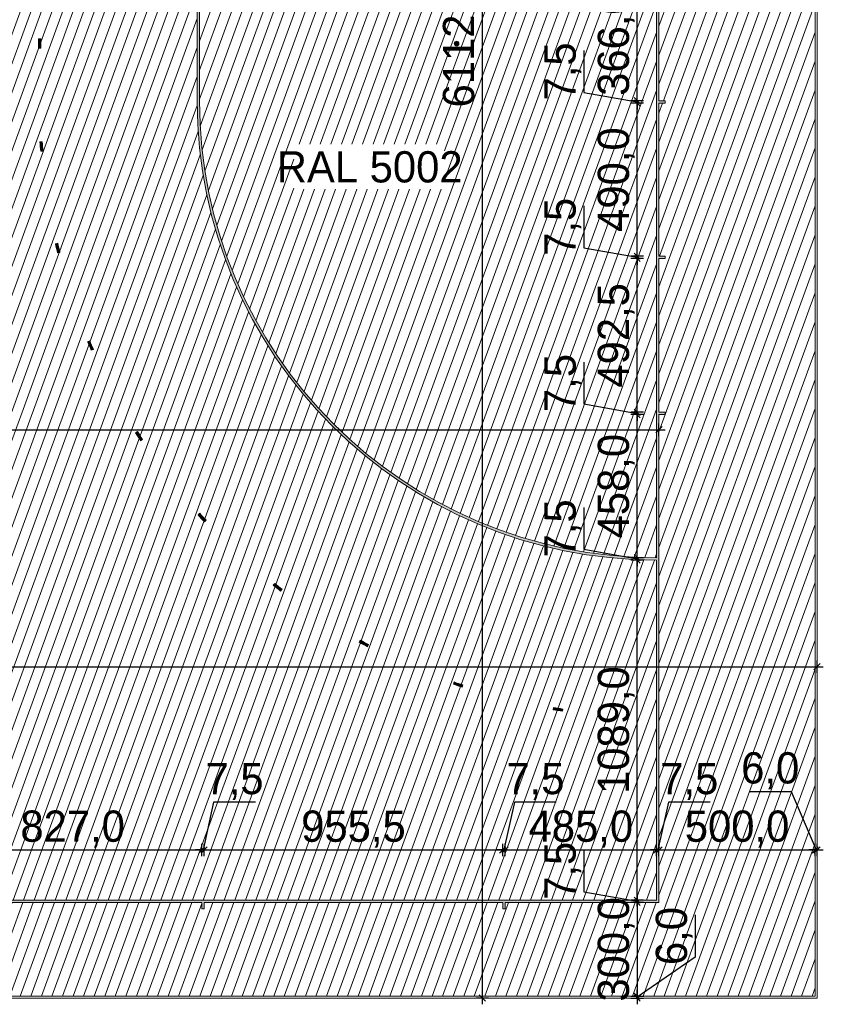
# Model space of a CAD drawing. Header units: millimetres. Extents: x 1962 to 3194, y -795 to -219.
# Tile 198 of 256: x 2543 to 2569, y -384 to -353. Entities that reach past the tile are written whole.
import ezdxf

# ---------------------------------------------------------------- set-up
doc = ezdxf.new("R2010")
doc.units = ezdxf.units.MM
doc.layers.get('0').update_dxf_attribs({"lineweight": 5})
doc.layers.get('Defpoints').update_dxf_attribs({"lineweight": 9})
for name, color, linetype, lineweight in [('A_boisko kolory', 78, 'Continuous', 9), ('A_boisko linie gry', 56, 'Continuous', 9), ('A_boisko wyposażenie', 40, 'Continuous', 9), ('A_hatch nawierzchnia', 253, 'Continuous', 9), ('A_wymiary boisko', 64, 'Continuous', 9)]:
    doc.layers.add(name, color=color, linetype=linetype, lineweight=lineweight)
doc.styles.add('wymiary pzt', font='txt')
doc.dimstyles.new('wymiary boisko', dxfattribs={"dimtxt": 1, "dimasz": 0.2, "dimexe": 0.2, "dimexo": 0.2, "dimgap": 0.05, "dimtad": 1, "dimdec": 1, "dimlfac": 100, "dimzin": 0, "dimtxsty": 'wymiary pzt', "dimblk": 'OBLIQUE', "dimcen": 1, "dimdle": 0.2, "dimadec": 1, "dimazin": 0, "dimtfac": 1, "dimtmove": 0, "dimatfit": 3, "dimfxl": 0, "dimarcsym": 0})
pattern_1 = [(69.978194, (262.56172, -750.5602), (-0.298311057, 0.108704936), [])]

# ---------------------------------------------------------------- blocks, each defined once
blk = doc.blocks.new('zw$62AA')
at = {"layer": 'A_boisko linie gry'}
for p, q in [((75.62, 31.65), (75.545, 31.65)), ((75.62, 31.35), (75.545, 31.35)), ((95.6, 29.67), (95.4, 29.67)), ((95.6, 29.595), (95.4, 29.595)), ((75.589, 28.35), (75.664, 28.355)), ((75.612, 28.051), (75.686, 28.057)), ((76.083, 25.088), (76.156, 25.106)), ((76.155, 24.797), (76.228, 24.816)), ((95.6, 24.695), (95.4, 24.695)), ((95.6, 24.62), (95.4, 24.62)), ((95.6, 24.62), (95.6, 24.695)), ((77.112, 21.954), (77.181, 21.983)), ((77.231, 21.679), (77.3, 21.709)), ((95.6, 19.695), (95.4, 19.695)), ((95.6, 19.62), (95.4, 19.62)), ((95.6, 19.62), (95.6, 19.695)), ((78.648, 19.034), (78.711, 19.075)), ((78.811, 18.783), (78.874, 18.824)), ((80.648, 16.41), (80.703, 16.461)), ((80.851, 16.189), (80.905, 16.24)), ((83.056, 14.155), (83.102, 14.214)), ((83.292, 13.971), (83.338, 14.031)), ((85.805, 12.332), (85.841, 12.398)), ((86.069, 12.189), (86.104, 12.256)), ((88.819, 10.991), (88.844, 11.062)), ((89.103, 10.894), (89.127, 10.965)), ((92.014, 10.169), (92.027, 10.243)), ((92.31, 10.121), (92.322, 10.195)), ((80.77, 3.8), (80.77, 4)), ((80.77, 3.8), (80.845, 3.8)), ((80.845, 3.8), (80.845, 4)), ((90.4, 3.8), (90.4, 4)), ((90.4, 3.8), (90.475, 3.8)), ((90.475, 3.8), (90.475, 4))]:
    blk.add_line(p, q, dxfattribs=at)
for points in [[(-1.06, 62.06), (100.46, 62.06), (100.46, 0.94), (-1.06, 0.94)], [(-1, 62), (100.4, 62), (100.4, 1), (-1, 1)]]:
    blk.add_lwpolyline(points, close=True, dxfattribs=at)
for points in [[(95.325, 14.965, -0.414211), (80.62, 29.67), (80.62, 33.33, -0.414211), (95.325, 48.035)], [(95.325, 15.04, -0.41421), (80.695, 29.67), (80.695, 33.33, -0.41421), (95.325, 47.96)], [(75.612, 28.051, -0.003792), (75.589, 28.35)], [(75.686, 28.057, -0.003792), (75.664, 28.355)], [(76.155, 24.797, -0.003792), (76.083, 25.088)], [(76.228, 24.816, -0.003792), (76.156, 25.106)], [(77.231, 21.679, -0.003792), (77.112, 21.954)], [(77.3, 21.709, -0.003792), (77.181, 21.983)], [(78.811, 18.783, -0.003792), (78.648, 19.034)], [(78.874, 18.824, -0.003792), (78.711, 19.075)], [(80.851, 16.189, -0.003792), (80.648, 16.41)], [(80.905, 16.24, -0.003792), (80.703, 16.461)], [(83.338, 14.031, -0.003792), (83.102, 14.214)], [(83.292, 13.971, -0.003792), (83.056, 14.155)], [(86.069, 12.189, -0.003792), (85.805, 12.332)], [(86.104, 12.256, -0.003792), (85.841, 12.398)], [(89.127, 10.965, -0.003792), (88.844, 11.062)], [(89.103, 10.894, -0.003792), (88.819, 10.991)], [(92.31, 10.121, -0.003792), (92.014, 10.169)], [(92.322, 10.195, -0.003792), (92.027, 10.243)]]:
    blk.add_lwpolyline(points, format="xyb", dxfattribs=at)
for points in [[(95.325, 47.96), (95.325, 15.04)], [(95.4, 33.33), (95.4, 29.67)], [(75.545, 31.35), (75.545, 31.65)], [(75.62, 31.35), (75.62, 31.65)], [(95.6, 29.67), (95.6, 29.595)], [(95.4, 29.595), (95.4, 24.695)], [(95.4, 24.62), (95.4, 19.695)], [(95.4, 19.695), (95.4, 24.62)], [(95.4, 19.62), (95.4, 4), (90.475, 4)], [(95.325, 14.965), (95.325, 4.075), (72.5, 4.075)], [(80.77, 4), (49.7, 4)], [(90.4, 4), (80.845, 4)]]:
    blk.add_lwpolyline(points, dxfattribs=at)
blk.add_circle((88.925, 31.5), 0.075, dxfattribs=at)
blk = doc.blocks.new('zw$AA48')
at = {"layer": 'A_hatch nawierzchnia'}
h = blk.add_hatch(color=255, dxfattribs=at)
h.dxf.hatch_style = 1
edge = h.paths.add_edge_path()
edge.add_ellipse((0, 0), major_axis=(0, 0.075), ratio=1, start_angle=0, end_angle=360, ccw=False)
at = {"layer": 'A_hatch nawierzchnia', "color": 255}
blk.add_circle((0, 0), 0.075, dxfattribs=at)
blk = doc.blocks.new('_Oblique')
at = {"color": 0, "linetype": 'ByBlock', "lineweight": -2}
blk.add_line((-0.5, -0.5), (0.5, 0.5), dxfattribs=at)
blk = doc.blocks.new('*D216')
at = {"layer": 'A_wymiary boisko', "color": 0, "lineweight": -2}
for p, q in [((2540.351, -379.191), (2549.021, -379.191)), ((2540.551, -379.391), (2540.551, -378.991)), ((2548.821, -379.391), (2548.821, -378.991))]:
    blk.add_line(p, q, dxfattribs=at)
at = {"layer": 'Defpoints', "color": 0}
for p in [(2548.821, -379.191), (2540.551, -380.799), (2548.821, -380.874)]:
    blk.add_point(p, dxfattribs=at)
at = {"layer": 'A_wymiary boisko', "color": 0, "lineweight": -2, "xscale": 0.2, "yscale": 0.2, "zscale": 0.2, "rotation": 180}
blk.add_blockref('_Oblique', (2540.551, -379.191), dxfattribs=at)
at = {"layer": 'A_wymiary boisko', "color": 0, "lineweight": -2, "xscale": 0.2, "yscale": 0.2, "zscale": 0.2}
blk.add_blockref('_Oblique', (2548.821, -379.191), dxfattribs=at)
at = {"layer": 'A_wymiary boisko', "color": 0, "insert": (2544.686, -378.523), "char_height": 1, "attachment_point": 5, "style": 'wymiary pzt'}
blk.add_mtext('827,0', dxfattribs=at)
blk = doc.blocks.new('*D217')
at = {"layer": 'A_wymiary boisko', "color": 0, "lineweight": -2}
for p, q in [((2549.197, -377.663), (2548.858, -379.191)), ((2550.536, -377.663), (2549.197, -377.663)), ((2548.821, -379.191), (2548.621, -379.191)), ((2548.821, -379.391), (2548.821, -378.991)), ((2548.821, -379.191), (2548.896, -379.191)), ((2548.896, -379.391), (2548.896, -378.991)), ((2548.896, -379.191), (2549.096, -379.191))]:
    blk.add_line(p, q, dxfattribs=at)
at = {"layer": 'Defpoints', "color": 0}
for p in [(2548.896, -379.191), (2548.821, -380.874), (2548.896, -380.874)]:
    blk.add_point(p, dxfattribs=at)
at = {"layer": 'A_wymiary boisko', "color": 0, "lineweight": -2, "xscale": 0.2, "yscale": 0.2, "zscale": 0.2}
blk.add_blockref('_Oblique', (2548.821, -379.191), dxfattribs=at)
at = {"layer": 'A_wymiary boisko', "color": 0, "lineweight": -2, "xscale": 0.2, "yscale": 0.2, "zscale": 0.2, "rotation": 180}
blk.add_blockref('_Oblique', (2548.896, -379.191), dxfattribs=at)
at = {"layer": 'A_wymiary boisko', "color": 0, "insert": (2549.867, -376.999), "char_height": 1, "attachment_point": 5, "style": 'wymiary pzt'}
blk.add_mtext('7,5', dxfattribs=at)
blk = doc.blocks.new('*D218')
at = {"layer": 'A_wymiary boisko', "color": 0, "lineweight": -2}
for p, q in [((2548.696, -379.191), (2558.651, -379.191)), ((2548.896, -379.391), (2548.896, -378.991)), ((2558.451, -379.391), (2558.451, -378.991))]:
    blk.add_line(p, q, dxfattribs=at)
at = {"layer": 'Defpoints', "color": 0}
for p in [(2558.451, -379.191), (2548.896, -380.874), (2558.451, -380.874)]:
    blk.add_point(p, dxfattribs=at)
at = {"layer": 'A_wymiary boisko', "color": 0, "lineweight": -2, "xscale": 0.2, "yscale": 0.2, "zscale": 0.2, "rotation": 180}
blk.add_blockref('_Oblique', (2548.896, -379.191), dxfattribs=at)
at = {"layer": 'A_wymiary boisko', "color": 0, "lineweight": -2, "xscale": 0.2, "yscale": 0.2, "zscale": 0.2}
blk.add_blockref('_Oblique', (2558.451, -379.191), dxfattribs=at)
at = {"layer": 'A_wymiary boisko', "color": 0, "insert": (2553.673, -378.523), "char_height": 1, "attachment_point": 5, "style": 'wymiary pzt'}
blk.add_mtext('955,5', dxfattribs=at)
blk = doc.blocks.new('*D219')
at = {"layer": 'A_wymiary boisko', "color": 0, "lineweight": -2}
for p, q in [((2558.827, -377.663), (2558.488, -379.191)), ((2560.166, -377.663), (2558.827, -377.663)), ((2558.451, -379.191), (2558.251, -379.191)), ((2558.451, -379.391), (2558.451, -378.991)), ((2558.451, -379.191), (2558.526, -379.191)), ((2558.526, -379.391), (2558.526, -378.991)), ((2558.526, -379.191), (2558.726, -379.191))]:
    blk.add_line(p, q, dxfattribs=at)
at = {"layer": 'Defpoints', "color": 0}
for p in [(2558.526, -379.191), (2558.451, -380.874), (2558.526, -380.874)]:
    blk.add_point(p, dxfattribs=at)
at = {"layer": 'A_wymiary boisko', "color": 0, "lineweight": -2, "xscale": 0.2, "yscale": 0.2, "zscale": 0.2}
blk.add_blockref('_Oblique', (2558.451, -379.191), dxfattribs=at)
at = {"layer": 'A_wymiary boisko', "color": 0, "lineweight": -2, "xscale": 0.2, "yscale": 0.2, "zscale": 0.2, "rotation": 180}
blk.add_blockref('_Oblique', (2558.526, -379.191), dxfattribs=at)
at = {"layer": 'A_wymiary boisko', "color": 0, "insert": (2559.497, -376.999), "char_height": 1, "attachment_point": 5, "style": 'wymiary pzt'}
blk.add_mtext('7,5', dxfattribs=at)
blk = doc.blocks.new('*D220')
at = {"layer": 'A_wymiary boisko', "color": 0, "lineweight": -2}
for p, q in [((2558.326, -379.191), (2563.576, -379.191)), ((2558.526, -379.391), (2558.526, -378.991)), ((2563.376, -379.391), (2563.376, -378.991))]:
    blk.add_line(p, q, dxfattribs=at)
at = {"layer": 'Defpoints', "color": 0}
for p in [(2563.376, -379.191), (2563.376, -380.799), (2558.526, -380.874)]:
    blk.add_point(p, dxfattribs=at)
at = {"layer": 'A_wymiary boisko', "color": 0, "lineweight": -2, "xscale": 0.2, "yscale": 0.2, "zscale": 0.2, "rotation": 180}
blk.add_blockref('_Oblique', (2558.526, -379.191), dxfattribs=at)
at = {"layer": 'A_wymiary boisko', "color": 0, "lineweight": -2, "xscale": 0.2, "yscale": 0.2, "zscale": 0.2}
blk.add_blockref('_Oblique', (2563.376, -379.191), dxfattribs=at)
at = {"layer": 'A_wymiary boisko', "color": 0, "insert": (2560.951, -378.523), "char_height": 1, "attachment_point": 5, "style": 'wymiary pzt'}
blk.add_mtext('485,0', dxfattribs=at)
blk = doc.blocks.new('*D221')
at = {"layer": 'A_wymiary boisko', "color": 0, "lineweight": -2}
for p, q in [((2563.752, -377.663), (2563.413, -379.191)), ((2565.091, -377.663), (2563.752, -377.663)), ((2563.376, -379.191), (2563.176, -379.191)), ((2563.376, -379.391), (2563.376, -378.991)), ((2563.376, -379.191), (2563.451, -379.191)), ((2563.451, -379.391), (2563.451, -378.991)), ((2563.451, -379.191), (2563.651, -379.191))]:
    blk.add_line(p, q, dxfattribs=at)
at = {"layer": 'Defpoints', "color": 0}
for p in [(2563.451, -379.191), (2563.376, -380.799), (2563.451, -380.874)]:
    blk.add_point(p, dxfattribs=at)
at = {"layer": 'A_wymiary boisko', "color": 0, "lineweight": -2, "xscale": 0.2, "yscale": 0.2, "zscale": 0.2}
blk.add_blockref('_Oblique', (2563.376, -379.191), dxfattribs=at)
at = {"layer": 'A_wymiary boisko', "color": 0, "lineweight": -2, "xscale": 0.2, "yscale": 0.2, "zscale": 0.2, "rotation": 180}
blk.add_blockref('_Oblique', (2563.451, -379.191), dxfattribs=at)
at = {"layer": 'A_wymiary boisko', "color": 0, "insert": (2564.422, -376.999), "char_height": 1, "attachment_point": 5, "style": 'wymiary pzt'}
blk.add_mtext('7,5', dxfattribs=at)
blk = doc.blocks.new('*D222')
at = {"layer": 'A_wymiary boisko', "color": 0, "lineweight": -2}
for p, q in [((2563.251, -379.191), (2568.651, -379.191)), ((2563.451, -379.391), (2563.451, -378.991)), ((2568.451, -379.391), (2568.451, -378.991))]:
    blk.add_line(p, q, dxfattribs=at)
at = {"layer": 'Defpoints', "color": 0}
for p in [(2568.451, -379.191), (2563.451, -380.874), (2568.451, -383.874)]:
    blk.add_point(p, dxfattribs=at)
at = {"layer": 'A_wymiary boisko', "color": 0, "lineweight": -2, "xscale": 0.2, "yscale": 0.2, "zscale": 0.2, "rotation": 180}
blk.add_blockref('_Oblique', (2563.451, -379.191), dxfattribs=at)
at = {"layer": 'A_wymiary boisko', "color": 0, "lineweight": -2, "xscale": 0.2, "yscale": 0.2, "zscale": 0.2}
blk.add_blockref('_Oblique', (2568.451, -379.191), dxfattribs=at)
at = {"layer": 'A_wymiary boisko', "color": 0, "insert": (2565.951, -378.523), "char_height": 1, "attachment_point": 5, "style": 'wymiary pzt'}
blk.add_mtext('500,0', dxfattribs=at)
blk = doc.blocks.new('*D223')
at = {"layer": 'A_wymiary boisko', "color": 0, "lineweight": -2}
for p, q in [((2566.337, -377.324), (2567.687, -377.324)), ((2567.687, -377.324), (2568.481, -379.191)), ((2568.451, -379.191), (2568.251, -379.191)), ((2568.451, -379.391), (2568.451, -378.991)), ((2568.451, -379.191), (2568.511, -379.191)), ((2568.511, -379.391), (2568.511, -378.991)), ((2568.511, -379.191), (2568.711, -379.191))]:
    blk.add_line(p, q, dxfattribs=at)
at = {"layer": 'Defpoints', "color": 0}
for p in [(2568.511, -379.191), (2568.451, -383.874), (2568.511, -383.934)]:
    blk.add_point(p, dxfattribs=at)
at = {"layer": 'A_wymiary boisko', "color": 0, "lineweight": -2, "xscale": 0.2, "yscale": 0.2, "zscale": 0.2}
blk.add_blockref('_Oblique', (2568.451, -379.191), dxfattribs=at)
at = {"layer": 'A_wymiary boisko', "color": 0, "lineweight": -2, "xscale": 0.2, "yscale": 0.2, "zscale": 0.2, "rotation": 180}
blk.add_blockref('_Oblique', (2568.511, -379.191), dxfattribs=at)
at = {"layer": 'A_wymiary boisko', "color": 0, "insert": (2567.012, -376.656), "char_height": 1, "attachment_point": 5, "style": 'wymiary pzt'}
blk.add_mtext('6,0', dxfattribs=at)
blk = doc.blocks.new('*D224')
at = {"layer": 'A_wymiary boisko', "color": 0, "lineweight": -2}
for p, q in [((2472.051, -365.939), (2472.051, -365.539)), ((2563.451, -365.939), (2563.451, -365.539)), ((2471.851, -365.739), (2563.651, -365.739))]:
    blk.add_line(p, q, dxfattribs=at)
at = {"layer": 'Defpoints', "color": 0}
for p in [(2563.451, -365.739), (2472.051, -380.874), (2563.451, -380.874)]:
    blk.add_point(p, dxfattribs=at)
at = {"layer": 'A_wymiary boisko', "color": 0, "lineweight": -2, "xscale": 0.2, "yscale": 0.2, "zscale": 0.2}
for p, rotation in [((2472.051, -365.739), 180.0000000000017), ((2563.451, -365.739), 1.674767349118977e-12)]:
    blk.add_blockref('_Oblique', p, dxfattribs=dict(at, rotation=rotation))
at = {"layer": 'A_wymiary boisko', "color": 0, "insert": (2517.751, -365.071), "char_height": 1, "attachment_point": 5, "style": 'wymiary pzt'}
blk.add_mtext('9140,0', dxfattribs=at)
blk = doc.blocks.new('*D225')
at = {"layer": 'A_wymiary boisko', "color": 0, "lineweight": -2}
for p, q in [((2562.753, -380.999), (2562.753, -369.709)), ((2562.953, -369.909), (2562.553, -369.909)), ((2562.953, -380.799), (2562.553, -380.799))]:
    blk.add_line(p, q, dxfattribs=at)
at = {"layer": 'Defpoints', "color": 0}
for p in [(2562.753, -369.909), (2563.376, -369.909), (2563.451, -380.799)]:
    blk.add_point(p, dxfattribs=at)
at = {"layer": 'A_wymiary boisko', "color": 0, "lineweight": -2, "xscale": 0.2, "yscale": 0.2, "zscale": 0.2}
for p, rotation in [((2562.753, -369.909), 90), ((2562.753, -380.799), 270)]:
    blk.add_blockref('_Oblique', p, dxfattribs=dict(at, rotation=rotation))
at = {"layer": 'A_wymiary boisko', "color": 0, "insert": (2562.085, -375.354), "char_height": 1, "attachment_point": 5, "rotation": 90, "style": 'wymiary pzt'}
blk.add_mtext('1089,0', dxfattribs=at)
blk = doc.blocks.new('*D226')
at = {"layer": 'A_wymiary boisko', "color": 0, "lineweight": -2}
for p, q in [((2561.041, -368.225), (2561.041, -369.565)), ((2561.041, -369.565), (2562.753, -369.871)), ((2562.753, -369.834), (2562.753, -369.634)), ((2562.953, -369.834), (2562.553, -369.834)), ((2562.953, -369.909), (2562.553, -369.909)), ((2562.753, -369.909), (2562.753, -369.834)), ((2562.753, -369.909), (2562.753, -370.109))]:
    blk.add_line(p, q, dxfattribs=at)
at = {"layer": 'Defpoints', "color": 0}
for p in [(2562.753, -369.834), (2563.376, -369.834), (2563.376, -369.909)]:
    blk.add_point(p, dxfattribs=at)
at = {"layer": 'A_wymiary boisko', "color": 0, "lineweight": -2, "xscale": 0.2, "yscale": 0.2, "zscale": 0.2}
for p, rotation in [((2562.753, -369.834), 270), ((2562.753, -369.909), 90)]:
    blk.add_blockref('_Oblique', p, dxfattribs=dict(at, rotation=rotation))
at = {"layer": 'A_wymiary boisko', "color": 0, "insert": (2560.378, -368.895), "char_height": 1, "attachment_point": 5, "rotation": 90, "style": 'wymiary pzt'}
blk.add_mtext('7,5', dxfattribs=at)
blk = doc.blocks.new('*D227')
at = {"layer": 'A_wymiary boisko', "color": 0, "lineweight": -2}
for p, q in [((2562.753, -370.034), (2562.753, -365.054)), ((2562.953, -365.254), (2562.553, -365.254)), ((2562.953, -369.834), (2562.553, -369.834))]:
    blk.add_line(p, q, dxfattribs=at)
at = {"layer": 'Defpoints', "color": 0}
for p in [(2562.753, -365.254), (2563.451, -365.254), (2563.376, -369.834)]:
    blk.add_point(p, dxfattribs=at)
at = {"layer": 'A_wymiary boisko', "color": 0, "lineweight": -2, "xscale": 0.2, "yscale": 0.2, "zscale": 0.2}
for p, rotation in [((2562.753, -365.254), 90), ((2562.753, -369.834), 270)]:
    blk.add_blockref('_Oblique', p, dxfattribs=dict(at, rotation=rotation))
at = {"layer": 'A_wymiary boisko', "color": 0, "insert": (2562.085, -367.544), "char_height": 1, "attachment_point": 5, "rotation": 90, "style": 'wymiary pzt'}
blk.add_mtext('458,0', dxfattribs=at)
blk = doc.blocks.new('*D228')
at = {"layer": 'A_wymiary boisko', "color": 0, "lineweight": -2}
for p, q in [((2561.041, -363.57), (2561.041, -364.91)), ((2561.041, -364.91), (2562.753, -365.216)), ((2562.753, -365.179), (2562.753, -364.979)), ((2562.953, -365.179), (2562.553, -365.179)), ((2562.953, -365.254), (2562.553, -365.254)), ((2562.753, -365.254), (2562.753, -365.179)), ((2562.753, -365.254), (2562.753, -365.454))]:
    blk.add_line(p, q, dxfattribs=at)
at = {"layer": 'Defpoints', "color": 0}
for p in [(2562.753, -365.179), (2563.451, -365.179), (2563.451, -365.254)]:
    blk.add_point(p, dxfattribs=at)
at = {"layer": 'A_wymiary boisko', "color": 0, "lineweight": -2, "xscale": 0.2, "yscale": 0.2, "zscale": 0.2}
for p, rotation in [((2562.753, -365.179), 270), ((2562.753, -365.254), 90)]:
    blk.add_blockref('_Oblique', p, dxfattribs=dict(at, rotation=rotation))
at = {"layer": 'A_wymiary boisko', "color": 0, "insert": (2560.378, -364.24), "char_height": 1, "attachment_point": 5, "rotation": 90, "style": 'wymiary pzt'}
blk.add_mtext('7,5', dxfattribs=at)
blk = doc.blocks.new('*D229')
at = {"layer": 'A_wymiary boisko', "color": 0, "lineweight": -2}
for p, q in [((2562.953, -360.254), (2562.553, -360.254)), ((2562.753, -365.379), (2562.753, -360.054)), ((2562.953, -365.179), (2562.553, -365.179))]:
    blk.add_line(p, q, dxfattribs=at)
at = {"layer": 'Defpoints', "color": 0}
for p in [(2562.753, -360.254), (2563.451, -360.254), (2563.451, -365.179)]:
    blk.add_point(p, dxfattribs=at)
at = {"layer": 'A_wymiary boisko', "color": 0, "lineweight": -2, "xscale": 0.2, "yscale": 0.2, "zscale": 0.2}
for p, rotation in [((2562.753, -360.254), 90), ((2562.753, -365.179), 270)]:
    blk.add_blockref('_Oblique', p, dxfattribs=dict(at, rotation=rotation))
at = {"layer": 'A_wymiary boisko', "color": 0, "insert": (2562.085, -362.716), "char_height": 1, "attachment_point": 5, "rotation": 90, "style": 'wymiary pzt'}
blk.add_mtext('492,5', dxfattribs=at)
blk = doc.blocks.new('*D230')
at = {"layer": 'A_wymiary boisko', "color": 0, "lineweight": -2}
for p, q in [((2561.041, -358.57), (2561.041, -359.91)), ((2561.041, -359.91), (2562.753, -360.216)), ((2562.753, -360.179), (2562.753, -359.979)), ((2562.953, -360.179), (2562.553, -360.179)), ((2562.953, -360.254), (2562.553, -360.254)), ((2562.753, -360.254), (2562.753, -360.179)), ((2562.753, -360.254), (2562.753, -360.454))]:
    blk.add_line(p, q, dxfattribs=at)
at = {"layer": 'Defpoints', "color": 0}
for p in [(2562.753, -360.179), (2563.451, -360.179), (2563.451, -360.254)]:
    blk.add_point(p, dxfattribs=at)
at = {"layer": 'A_wymiary boisko', "color": 0, "lineweight": -2, "xscale": 0.2, "yscale": 0.2, "zscale": 0.2}
for p, rotation in [((2562.753, -360.179), 270), ((2562.753, -360.254), 90)]:
    blk.add_blockref('_Oblique', p, dxfattribs=dict(at, rotation=rotation))
at = {"layer": 'A_wymiary boisko', "color": 0, "insert": (2560.378, -359.24), "char_height": 1, "attachment_point": 5, "rotation": 90, "style": 'wymiary pzt'}
blk.add_mtext('7,5', dxfattribs=at)
blk = doc.blocks.new('*D231')
at = {"layer": 'A_wymiary boisko', "color": 0, "lineweight": -2}
for p, q in [((2562.953, -355.279), (2562.553, -355.279)), ((2562.753, -360.379), (2562.753, -355.079)), ((2562.953, -360.179), (2562.553, -360.179))]:
    blk.add_line(p, q, dxfattribs=at)
at = {"layer": 'Defpoints', "color": 0}
for p in [(2562.753, -355.279), (2563.451, -355.279), (2563.451, -360.179)]:
    blk.add_point(p, dxfattribs=at)
at = {"layer": 'A_wymiary boisko', "color": 0, "lineweight": -2, "xscale": 0.2, "yscale": 0.2, "zscale": 0.2}
for p, rotation in [((2562.753, -355.279), 90), ((2562.753, -360.179), 270)]:
    blk.add_blockref('_Oblique', p, dxfattribs=dict(at, rotation=rotation))
at = {"layer": 'A_wymiary boisko', "color": 0, "insert": (2562.085, -357.729), "char_height": 1, "attachment_point": 5, "rotation": 90, "style": 'wymiary pzt'}
blk.add_mtext('490,0', dxfattribs=at)
blk = doc.blocks.new('*D232')
at = {"layer": 'A_wymiary boisko', "color": 0, "lineweight": -2}
for p, q in [((2561.041, -353.595), (2561.041, -354.935)), ((2561.041, -354.935), (2562.753, -355.241)), ((2562.953, -355.204), (2562.553, -355.204)), ((2562.953, -355.279), (2562.553, -355.279)), ((2562.753, -355.204), (2562.753, -355.004)), ((2562.753, -355.279), (2562.753, -355.204)), ((2562.753, -355.279), (2562.753, -355.479))]:
    blk.add_line(p, q, dxfattribs=at)
at = {"layer": 'Defpoints', "color": 0}
for p in [(2562.753, -355.204), (2563.451, -355.204), (2563.451, -355.279)]:
    blk.add_point(p, dxfattribs=at)
at = {"layer": 'A_wymiary boisko', "color": 0, "lineweight": -2, "xscale": 0.2, "yscale": 0.2, "zscale": 0.2}
for p, rotation in [((2562.753, -355.204), 270), ((2562.753, -355.279), 90)]:
    blk.add_blockref('_Oblique', p, dxfattribs=dict(at, rotation=rotation))
at = {"layer": 'A_wymiary boisko', "color": 0, "insert": (2560.378, -354.265), "char_height": 1, "attachment_point": 5, "rotation": 90, "style": 'wymiary pzt'}
blk.add_mtext('7,5', dxfattribs=at)
blk = doc.blocks.new('*D233')
at = {"layer": 'A_wymiary boisko', "color": 0, "lineweight": -2}
for p, q in [((2562.753, -355.404), (2562.753, -351.344)), ((2562.953, -351.544), (2562.553, -351.544)), ((2562.953, -355.204), (2562.553, -355.204))]:
    blk.add_line(p, q, dxfattribs=at)
at = {"layer": 'Defpoints', "color": 0}
for p in [(2562.753, -351.544), (2563.451, -351.544), (2563.451, -355.204)]:
    blk.add_point(p, dxfattribs=at)
at = {"layer": 'A_wymiary boisko', "color": 0, "lineweight": -2, "xscale": 0.2, "yscale": 0.2, "zscale": 0.2}
for p, rotation in [((2562.753, -351.544), 90), ((2562.753, -355.204), 270)]:
    blk.add_blockref('_Oblique', p, dxfattribs=dict(at, rotation=rotation))
at = {"layer": 'A_wymiary boisko', "color": 0, "insert": (2562.085, -353.374), "char_height": 1, "attachment_point": 5, "rotation": 90, "style": 'wymiary pzt'}
blk.add_mtext('366,0', dxfattribs=at)
blk = doc.blocks.new('*D245')
at = {"layer": 'A_wymiary boisko', "color": 0, "lineweight": -2}
for p, q in [((2561.041, -379.19), (2561.041, -380.53)), ((2561.041, -380.53), (2562.753, -380.836)), ((2562.953, -380.799), (2562.553, -380.799)), ((2562.753, -380.799), (2562.753, -380.599)), ((2562.753, -380.799), (2562.753, -380.874)), ((2562.953, -380.874), (2562.553, -380.874)), ((2562.753, -380.874), (2562.753, -381.074))]:
    blk.add_line(p, q, dxfattribs=at)
at = {"layer": 'Defpoints', "color": 0}
for p in [(2563.451, -380.799), (2562.753, -380.874), (2563.451, -380.874)]:
    blk.add_point(p, dxfattribs=at)
at = {"layer": 'A_wymiary boisko', "color": 0, "lineweight": -2, "xscale": 0.2, "yscale": 0.2, "zscale": 0.2}
for p, rotation in [((2562.753, -380.799), 270), ((2562.753, -380.874), 90)]:
    blk.add_blockref('_Oblique', p, dxfattribs=dict(at, rotation=rotation))
at = {"layer": 'A_wymiary boisko', "color": 0, "insert": (2560.378, -379.86), "char_height": 1, "attachment_point": 5, "rotation": 90, "style": 'wymiary pzt'}
blk.add_mtext('7,5', dxfattribs=at)
blk = doc.blocks.new('*D246')
at = {"layer": 'A_wymiary boisko', "color": 0, "lineweight": -2}
for p, q in [((2562.753, -380.674), (2562.753, -384.074)), ((2562.953, -380.874), (2562.553, -380.874)), ((2562.553, -383.874), (2562.953, -383.874))]:
    blk.add_line(p, q, dxfattribs=at)
at = {"layer": 'Defpoints', "color": 0}
for p in [(2563.451, -380.874), (2562.278, -383.874), (2562.753, -383.874)]:
    blk.add_point(p, dxfattribs=at)
at = {"layer": 'A_wymiary boisko', "color": 0, "lineweight": -2, "xscale": 0.2, "yscale": 0.2, "zscale": 0.2}
for p, rotation in [((2562.753, -380.874), 90), ((2562.753, -383.874), 270)]:
    blk.add_blockref('_Oblique', p, dxfattribs=dict(at, rotation=rotation))
at = {"layer": 'A_wymiary boisko', "color": 0, "insert": (2562.085, -382.374), "char_height": 1, "attachment_point": 5, "rotation": 90, "style": 'wymiary pzt'}
blk.add_mtext('300,0', dxfattribs=at)
blk = doc.blocks.new('*D247')
at = {"layer": 'A_wymiary boisko', "color": 0, "lineweight": -2}
for p, q in [((2564.61, -381.273), (2564.61, -382.623)), ((2564.61, -382.623), (2562.753, -383.904)), ((2562.553, -383.874), (2562.953, -383.874)), ((2562.553, -383.934), (2562.953, -383.934)), ((2562.753, -383.874), (2562.753, -383.674)), ((2562.753, -383.874), (2562.753, -383.934)), ((2562.753, -383.934), (2562.753, -384.134))]:
    blk.add_line(p, q, dxfattribs=at)
at = {"layer": 'Defpoints', "color": 0}
for p in [(2562.278, -383.874), (2562.278, -383.934), (2562.753, -383.934)]:
    blk.add_point(p, dxfattribs=at)
at = {"layer": 'A_wymiary boisko', "color": 0, "lineweight": -2, "xscale": 0.2, "yscale": 0.2, "zscale": 0.2}
for p, rotation in [((2562.753, -383.874), 270), ((2562.753, -383.934), 90)]:
    blk.add_blockref('_Oblique', p, dxfattribs=dict(at, rotation=rotation))
at = {"layer": 'A_wymiary boisko', "color": 0, "insert": (2563.941, -381.948), "char_height": 1, "attachment_point": 5, "rotation": 90, "style": 'wymiary pzt'}
blk.add_mtext('6,0', dxfattribs=at)
blk = doc.blocks.new('*D249')
at = {"layer": 'A_wymiary boisko', "color": 0, "lineweight": -2}
for p, q in [((2466.991, -373.526), (2466.991, -373.126)), ((2568.511, -373.526), (2568.511, -373.126)), ((2466.791, -373.326), (2568.711, -373.326))]:
    blk.add_line(p, q, dxfattribs=at)
at = {"layer": 'Defpoints', "color": 0}
for p in [(2568.511, -373.326), (2466.991, -383.934), (2568.511, -383.934)]:
    blk.add_point(p, dxfattribs=at)
at = {"layer": 'A_wymiary boisko', "color": 0, "lineweight": -2, "xscale": 0.2, "yscale": 0.2, "zscale": 0.2}
for p, rotation in [((2466.991, -373.326), 179.9999999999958), ((2568.511, -373.326), 359.9999999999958)]:
    blk.add_blockref('_Oblique', p, dxfattribs=dict(at, rotation=rotation))
at = {"layer": 'A_wymiary boisko', "color": 0, "insert": (2517.751, -372.603), "char_height": 1, "attachment_point": 5, "style": 'wymiary pzt'}
blk.add_mtext('10152,0 [cm]', dxfattribs=at)
blk = doc.blocks.new('*D250')
at = {"layer": 'A_wymiary boisko', "color": 0, "lineweight": -2}
for p, q in [((2557.998, -322.814), (2557.598, -322.814)), ((2557.798, -384.134), (2557.798, -322.614)), ((2557.998, -383.934), (2557.598, -383.934))]:
    blk.add_line(p, q, dxfattribs=at)
at = {"layer": 'Defpoints', "color": 0}
for p in [(2557.798, -322.814), (2568.511, -322.814), (2568.511, -383.934)]:
    blk.add_point(p, dxfattribs=at)
at = {"layer": 'A_wymiary boisko', "color": 0, "lineweight": -2, "xscale": 0.2, "yscale": 0.2, "zscale": 0.2}
for p, rotation in [((2557.798, -322.814), 89.99999999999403), ((2557.798, -383.934), 269.999999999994)]:
    blk.add_blockref('_Oblique', p, dxfattribs=dict(at, rotation=rotation))
at = {"layer": 'A_wymiary boisko', "color": 0, "insert": (2557.129, -353.374), "char_height": 1, "attachment_point": 5, "rotation": 90, "style": 'wymiary pzt'}
blk.add_mtext('6112,0', dxfattribs=at)

msp = doc.modelspace()

# ---------------------------------------------------------------- hatches: boundary and pattern name
at = {"layer": 'A_boisko kolory'}
h = msp.add_hatch(dxfattribs=at)
h.set_pattern_fill('LINE', color=233, scale=0.1, angle=69.97819)
h.set_pattern_definition(pattern_1)
h.paths.add_polyline_path([(2467.0507, -383.8739), (2568.4507, -383.8739), (2568.4507, -322.8739), (2467.0507, -322.8739)])
h.paths.add_polyline_path([(2472.0507, -380.8739), (2476.9757, -380.8739), (2476.9757, -381.0739), (2477.0507, -381.0739), (2477.0507, -380.8739), (2486.6057, -380.8739), (2486.6057, -381.0739), (2486.6807, -381.0739), (2486.6807, -380.8739), (2548.8207, -380.8739), (2548.8207, -381.0739), (2548.8957, -381.0739), (2548.8957, -380.8739), (2558.4507, -380.8739), (2558.4507, -381.0739), (2558.5257, -381.0739), (2558.5257, -380.8739), (2563.4507, -380.8739), (2563.4507, -365.2539), (2563.6507, -365.2539), (2563.6507, -365.1789), (2563.4507, -365.1789), (2563.4507, -360.2539), (2563.6507, -360.2539), (2563.6507, -360.1789), (2563.4507, -360.1789), (2563.4507, -355.2789), (2563.6507, -355.2789), (2563.6507, -355.2039), (2563.4507, -355.2039), (2563.4507, -351.5439), (2563.6507, -351.5439), (2563.6507, -351.4689), (2563.4507, -351.4689), (2563.4507, -346.5689), (2563.6507, -346.5689), (2563.6507, -346.4939), (2563.4507, -346.4939), (2563.4507, -341.5689), (2563.6507, -341.5689), (2563.6507, -341.4939), (2563.4507, -341.4939), (2563.4507, -325.8739), (2558.5257, -325.8739), (2558.5257, -325.6739), (2558.4507, -325.6739), (2558.4507, -325.8739), (2548.8957, -325.8739), (2548.8957, -325.6739), (2548.8207, -325.6739), (2548.8207, -325.8739), (2486.6807, -325.8739), (2486.6807, -325.6739), (2486.6057, -325.6739), (2486.6057, -325.8739), (2477.0507, -325.8739), (2477.0507, -325.6739), (2476.9757, -325.6739), (2476.9757, -325.8739), (2472.0507, -325.8739), (2472.0507, -341.4939), (2471.8507, -341.4939), (2471.8507, -341.5689), (2472.0507, -341.5689), (2472.0507, -346.4939), (2471.8507, -346.4939), (2471.8507, -346.5689), (2472.0507, -346.5689), (2472.0507, -351.4689), (2471.8507, -351.4689), (2471.8507, -351.5439), (2472.0507, -351.5439), (2472.0507, -355.2039), (2471.8507, -355.2039), (2471.8507, -355.2789), (2472.0507, -355.2789), (2472.0507, -360.1789), (2471.8507, -360.1789), (2471.8507, -360.2539), (2472.0507, -360.2539), (2472.0507, -365.1789), (2471.8507, -365.1789), (2471.8507, -365.2539), (2472.0507, -365.2539)], flags=16)
h.paths.add_polyline_path([(2504.7003, -325.1066), (2499.8731, -325.1066), (2499.8731, -323.6721), (2504.7003, -323.6721)])
h.paths.add_polyline_path([(2522.0994, -381.6985), (2526.9265, -381.6985), (2526.9265, -383.133), (2522.0994, -383.133)])
h = msp.add_hatch(dxfattribs=at)
h.set_pattern_fill('LINE', color=150, scale=0.1, angle=69.97819, style=2)
h.set_pattern_definition(pattern_1)
h.paths.add_polyline_path([(2540.5507, -380.7989), (2563.3757, -380.7989), (2563.3757, -369.9087, -0.4142109), (2548.6709, -355.2038), (2548.6709, -351.5439, -0.4142109), (2563.3757, -336.839), (2563.3757, -325.9489), (2540.5507, -325.9489)])
h.paths.add_polyline_path([(2545.1629, -343.8279), (2545.232, -343.8571, -0.0037918), (2545.3507, -343.5828), (2545.282, -343.5525, 0.0037918)], flags=16)
h.paths.add_polyline_path([(2556.8699, -373.8832, 0.0037918), (2557.1539, -373.9797), (2557.1775, -373.9085, -0.0037918), (2556.8945, -373.8123)], flags=16)
h.paths.add_polyline_path([(2543.6399, -350.2242), (2543.7148, -350.2292, -0.0037918), (2543.737, -349.9311), (2543.6622, -349.925, 0.0037918)], flags=16)
h.paths.add_polyline_path([(2546.6987, -340.9081), (2546.7619, -340.9484, -0.0037918), (2546.9246, -340.6977), (2546.8619, -340.6564, 0.0037918)], flags=16)
h.paths.add_polyline_path([(2544.1338, -346.9623), (2544.2068, -346.9797, -0.0037918), (2544.2782, -346.6895), (2544.2055, -346.671, 0.0037918)], flags=16)
h.paths.add_polyline_path([(2553.8557, -372.542, 0.0037918), (2554.1198, -372.6844), (2554.1549, -372.6181, -0.0037918), (2553.8918, -372.4763)], flags=16)
h.paths.add_polyline_path([(2560.065, -374.7047, 0.0037918), (2560.3611, -374.7527), (2560.3726, -374.6785, -0.0037918), (2560.0776, -374.6308), (2560.065, -374.7047)], flags=16)
h.paths.add_polyline_path([(2551.1064, -370.7186, 0.0037918), (2551.3431, -370.9029), (2551.3888, -370.8433, -0.0037918), (2551.1529, -370.6597)], flags=16)
h.paths.add_polyline_path([(2543.5959, -353.5239), (2543.6709, -353.5239), (2543.6709, -353.2239), (2543.5959, -353.2239)], flags=16)
h.paths.add_polyline_path([(2548.6984, -368.4635, 0.0037918), (2548.9012, -368.6846), (2548.9561, -368.6335, -0.0037918), (2548.7541, -368.4132)], flags=16)
h.paths.add_polyline_path([(2548.6984, -338.2842), (2548.7541, -338.3345, -0.0037918), (2548.9561, -338.1142), (2548.9012, -338.0631, 0.0037918)], flags=16)
h.paths.add_polyline_path([(2543.6622, -356.8227), (2543.737, -356.8166, -0.0037918), (2543.7148, -356.5185), (2543.6399, -356.5235, 0.0037918)], flags=16)
h.paths.add_polyline_path([(2560.0776, -332.117, -0.0037918), (2560.3726, -332.0692), (2560.3611, -331.9951, 0.0037918), (2560.065, -332.043)], flags=16)
h.paths.add_polyline_path([(2551.1064, -336.0291), (2551.1529, -336.088, -0.0037918), (2551.3888, -335.9044), (2551.3431, -335.8448, 0.0037918)], flags=16)
h.paths.add_polyline_path([(2544.2055, -360.0767), (2544.2782, -360.0582, -0.0037918), (2544.2068, -359.768), (2544.1338, -359.7854, 0.0037918)], flags=16)
h.paths.add_polyline_path([(2546.6987, -365.8396, 0.0037918), (2546.8619, -366.0913), (2546.9246, -366.05, -0.0037918), (2546.7619, -365.7993)], flags=16)
h.paths.add_polyline_path([(2556.8945, -332.9354, -0.0037918), (2557.1775, -332.8392), (2557.1539, -332.768, 0.0037918), (2556.8699, -332.8645)], flags=16)
h.paths.add_polyline_path([(2545.282, -363.1952), (2545.3507, -363.1649, -0.0037918), (2545.232, -362.8906), (2545.1629, -362.9198, 0.0037918)], flags=16)
h.paths.add_polyline_path([(2553.8557, -334.2057), (2553.8918, -334.2714, -0.0037918), (2554.1549, -334.1296), (2554.1198, -334.0633, 0.0037918)], flags=16)
h = msp.add_hatch(dxfattribs=at)
h.set_pattern_fill('LINE', color=150, scale=0.1, angle=69.97819, style=2)
h.set_pattern_definition(pattern_1)
h.paths.add_polyline_path([(2548.7459, -355.2039, 0.4142097), (2563.3757, -369.8337), (2563.3757, -336.914, 0.4142097), (2548.7459, -351.5439)])
h.paths.add_polyline_path([(2557.0437, -353.3422, 1), (2556.9077, -353.4055, 1)], flags=16)
h.paths.add_polyline_path([(2551.7614, -358.0327), (2551.7614, -356.5982), (2556.5885, -356.5982), (2556.5885, -358.0327)])
at = {"layer": 'A_hatch nawierzchnia'}
h = msp.add_hatch(color=255, dxfattribs=at)
h.dxf.hatch_style = 1
h.paths.add_polyline_path([(2472.0507, -380.8739), (2476.9757, -380.8739), (2476.9757, -381.0739), (2477.0507, -381.0739), (2477.0507, -380.8739), (2486.6057, -380.8739), (2486.6057, -381.0739), (2486.6807, -381.0739), (2486.6807, -380.8739), (2548.8207, -380.8739), (2548.8207, -381.0739), (2548.8957, -381.0739), (2548.8957, -380.8739), (2558.4507, -380.8739), (2558.4507, -381.0739), (2558.5257, -381.0739), (2558.5257, -380.8739), (2563.4507, -380.8739), (2563.4507, -365.2539), (2563.6507, -365.2539), (2563.6507, -365.1789), (2563.4507, -365.1789), (2563.4507, -360.2539), (2563.6507, -360.2539), (2563.6507, -360.1789), (2563.4507, -360.1789), (2563.4507, -355.2789), (2563.6507, -355.2789), (2563.6507, -355.2039), (2564.9507, -355.2039), (2564.9507, -351.5439), (2563.6507, -351.5439), (2563.6507, -351.4689), (2563.4507, -351.4689), (2563.4507, -346.5689), (2563.6507, -346.5689), (2563.6507, -346.4939), (2563.4507, -346.4939), (2563.4507, -341.5689), (2563.6507, -341.5689), (2563.6507, -341.4939), (2563.4507, -341.4939), (2563.4507, -325.8739), (2558.5257, -325.8739), (2558.5257, -325.6739), (2558.4507, -325.6739), (2558.4507, -325.8739), (2548.8957, -325.8739), (2548.8957, -325.6739), (2548.8207, -325.6739), (2548.8207, -325.8739), (2486.6807, -325.8739), (2486.6807, -325.6739), (2486.6057, -325.6739), (2486.6057, -325.8739), (2477.0507, -325.8739), (2477.0507, -325.6739), (2476.9757, -325.6739), (2476.9757, -325.8739), (2472.0507, -325.8739), (2472.0507, -341.4939), (2471.8507, -341.4939), (2471.8507, -341.5689), (2472.0507, -341.5689), (2472.0507, -346.4939), (2471.8507, -346.4939), (2471.8507, -346.5689), (2472.0507, -346.5689), (2472.0507, -351.4689), (2471.8507, -351.4689), (2471.8507, -351.5439), (2470.5507, -351.5439), (2470.5507, -355.2039), (2471.8507, -355.2039), (2471.8507, -355.2789), (2472.0507, -355.2789), (2472.0507, -360.1789), (2471.8507, -360.1789), (2471.8507, -360.2539), (2472.0507, -360.2539), (2472.0507, -365.1789), (2471.8507, -365.1789), (2471.8507, -365.2539), (2472.0507, -365.2539)])
h.paths.add_polyline_path([(2472.1257, -380.7989), (2494.9507, -380.7989), (2494.9507, -325.9489), (2472.1257, -325.9489), (2472.1257, -336.839, -0.4142109), (2486.8305, -351.5439), (2486.8305, -355.2038, -0.4142109), (2472.1257, -369.9087)], flags=16)
h.paths.add_polyline_path([(2540.5507, -380.7989), (2563.3757, -380.7989), (2563.3757, -369.9087, -0.4142109), (2548.6709, -355.2038), (2548.6709, -351.5439, -0.4142109), (2563.3757, -336.839), (2563.3757, -325.9489), (2540.5507, -325.9489)], flags=16)
h.paths.add_polyline_path([(2495.0257, -380.7989), (2517.7132, -380.7989), (2517.7132, -325.9489), (2495.0257, -325.9489)], flags=16)
h.paths.add_polyline_path([(2517.7882, -380.7989), (2540.4757, -380.7989), (2540.4757, -325.9489), (2517.7882, -325.9489)], flags=16)
h.paths.add_polyline_path([(2548.7459, -355.2039, 0.4142097), (2563.3757, -369.8337), (2563.3757, -336.914, 0.4142097), (2548.7459, -351.5439)], flags=16)
h.paths.add_polyline_path([(2472.1257, -369.8337, 0.4142097), (2486.7555, -355.2039), (2486.7555, -351.5439, 0.4142097), (2472.1257, -336.914)], flags=16)
h.paths.add_polyline_path([(2478.5187, -353.3422, 1), (2478.3827, -353.4055, 1)], flags=0)
h.paths.add_polyline_path([(2470.5507, -355.2039), (2470.5507, -351.5439), (2471.8507, -351.5439), (2472.0507, -351.5439), (2472.0507, -355.2039), (2471.8507, -355.2039)], flags=16)
h.paths.add_polyline_path([(2563.4507, -355.2039), (2563.4507, -351.5439), (2563.6507, -351.5439), (2564.9507, -351.5439), (2564.9507, -355.2039), (2563.6507, -355.2039)], flags=16)
h = msp.add_hatch(color=255, dxfattribs=at)
h.dxf.hatch_style = 1
h.paths.add_polyline_path([(2543.5959, -353.5239), (2543.6709, -353.5239), (2543.6709, -353.2239), (2543.5959, -353.2239)])
h = msp.add_hatch(color=255, dxfattribs=at)
h.dxf.hatch_style = 1
h.paths.add_polyline_path([(2543.6622, -356.8227), (2543.737, -356.8166, -0.0037918), (2543.7148, -356.5185), (2543.6399, -356.5235, 0.0037918)])
h = msp.add_hatch(color=255, dxfattribs=at)
h.dxf.hatch_style = 1
h.paths.add_polyline_path([(2544.2055, -360.0767), (2544.2782, -360.0582, -0.0037918), (2544.2068, -359.768), (2544.1338, -359.7854, 0.0037918)])
h = msp.add_hatch(color=255, dxfattribs=at)
h.dxf.hatch_style = 1
h.paths.add_polyline_path([(2545.282, -363.1952), (2545.3507, -363.1649, -0.0037918), (2545.232, -362.8906), (2545.1629, -362.9198, 0.0037918)])
h = msp.add_hatch(color=255, dxfattribs=at)
h.dxf.hatch_style = 1
h.paths.add_polyline_path([(2546.6987, -365.8396, 0.0037918), (2546.8619, -366.0913), (2546.9246, -366.05, -0.0037918), (2546.7619, -365.7993)])
h = msp.add_hatch(color=255, dxfattribs=at)
h.dxf.hatch_style = 1
h.paths.add_polyline_path([(2548.6984, -368.4635, 0.0037918), (2548.9012, -368.6846), (2548.9561, -368.6335, -0.0037918), (2548.7541, -368.4132)])
h = msp.add_hatch(color=255, dxfattribs=at)
h.dxf.hatch_style = 1
h.paths.add_polyline_path([(2551.1064, -370.7186, 0.0037918), (2551.3431, -370.9029), (2551.3888, -370.8433, -0.0037918), (2551.1529, -370.6597)])
h = msp.add_hatch(color=255, dxfattribs=at)
h.dxf.hatch_style = 1
h.paths.add_polyline_path([(2553.8557, -372.542, 0.0037918), (2554.1198, -372.6844), (2554.1549, -372.6181, -0.0037918), (2553.8918, -372.4763)])
h = msp.add_hatch(color=255, dxfattribs=at)
h.dxf.hatch_style = 1
h.paths.add_polyline_path([(2556.8699, -373.8832, 0.0037918), (2557.1539, -373.9797), (2557.1775, -373.9085, -0.0037918), (2556.8945, -373.8123)])
h = msp.add_hatch(color=255, dxfattribs=at)
h.dxf.hatch_style = 1
h.paths.add_polyline_path([(2560.065, -374.7047, 0.0037918), (2560.3611, -374.7527), (2560.3726, -374.6785, -0.0037918), (2560.0776, -374.6308)])

# ---------------------------------------------------------------- linework, layer by layer
msp.add_lwpolyline([(2486.6807, -380.8739), (2548.8207, -380.8739), (2548.8207, -381.0739), (2548.8957, -381.0739), (2548.8957, -380.8739), (2558.4507, -380.8739), (2558.4507, -381.0739), (2558.5257, -381.0739), (2558.5257, -380.8739), (2563.4507, -380.8739), (2563.4507, -365.2539), (2563.6507, -365.2539), (2563.6507, -365.1789), (2563.4507, -365.1789), (2563.4507, -360.2539), (2563.6507, -360.2539), (2563.6507, -360.1789), (2563.4507, -360.1789), (2563.4507, -355.2789), (2563.6507, -355.2789), (2563.6507, -355.2039), (2563.4507, -355.2039), (2563.4507, -351.5439)], dxfattribs=at)

# ---------------------------------------------------------------- block references
at = {"layer": 'A_boisko wyposażenie', "rotation": 359.9999999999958}
msp.add_blockref('zw$62AA', (2468.0507, -384.8739), dxfattribs=at)
at = {"layer": 'A_boisko wyposażenie', "color": 7}
msp.add_blockref('zw$AA48', (2556.9757, -353.3739), dxfattribs=at)

# ---------------------------------------------------------------- texts
at = {"layer": 'A_wymiary boisko', "insert": (2554.1923, -357.3267), "char_height": 1, "width": 14.766172, "attachment_point": 5, "style": 'wymiary pzt'}
msp.add_mtext('RAL 5002', dxfattribs=at)

# ---------------------------------------------------------------- dimensions: what is measured, and where the dimension line sits
at = {"layer": 'A_wymiary boisko'}
for p1, p2, distance, picture, middle in [((2568.5107, -383.9339), (2568.5107, -322.8139), 10.7131, '*D250', (2557.1293, -353.3739)), ((2472.0507, -380.8739), (2563.4507, -380.8739), 15.1347, '*D224', (2517.7507, -365.0708))]:
    dim = msp.add_aligned_dim(p1=p1, p2=p2, distance=distance, dimstyle='wymiary boisko', dxfattribs=at)
    dim.commit()
    dim.dimension.update_dxf_attribs({"geometry": picture, "text_midpoint": middle})
for base, p1, p2, picture, middle in [((2562.7534, -351.5439), (2563.4507, -355.2039), (2563.4507, -351.5439), '*D233', (2562.0851, -353.3739)), ((2562.7534, -355.2789), (2563.4507, -360.1789), (2563.4507, -355.2789), '*D231', (2562.0851, -357.7289)), ((2562.7534, -360.2539), (2563.4507, -365.1789), (2563.4507, -360.2539), '*D229', (2562.0851, -362.7164)), ((2562.7534, -365.2539), (2563.3757, -369.8337), (2563.4507, -365.2539), '*D227', (2562.0851, -367.5438)), ((2562.7534, -369.9087), (2563.4507, -380.7989), (2563.3757, -369.9087), '*D225', (2562.0851, -375.3538)), ((2562.7534, -383.8739), (2563.4507, -380.8739), (2562.2782, -383.8739), '*D246', (2562.0851, -382.3739))]:
    dim = msp.add_linear_dim(base=base, p1=p1, p2=p2, angle=90, dimstyle='wymiary boisko', override={"dimtmove": 1}, dxfattribs=at)
    dim.commit()
    dim.dimension.update_dxf_attribs({"geometry": picture, "text_midpoint": middle})
for base, p1, p2, override, picture, middle in [((2562.7534, -355.2039), (2563.4507, -355.2789), (2563.4507, -355.2039), {"dimtmove": 1}, '*D232', (2561.0408, -354.8848)), ((2562.7534, -360.1789), (2563.4507, -360.2539), (2563.4507, -360.1789), {"dimtmove": 1}, '*D230', (2561.0408, -359.8598)), ((2562.7534, -365.1789), (2563.4507, -365.2539), (2563.4507, -365.1789), {"dimtmove": 1}, '*D228', (2561.0408, -364.8598)), ((2562.7534, -369.8337), (2563.3757, -369.9087), (2563.3757, -369.8337), {"dimtmove": 1}, '*D226', (2561.0408, -369.5147)), ((2562.7534, -380.8739), (2563.4507, -380.7989), (2563.4507, -380.8739), {"dimblk": 'Oblique', "dimtmove": 1}, '*D245', (2561.0408, -380.4798)), ((2562.7534, -383.9339), (2562.2782, -383.8739), (2562.2782, -383.9339), {"dimtmove": 1}, '*D247', (2564.6098, -382.5729))]:
    dim = msp.add_linear_dim(base=base, p1=p1, p2=p2, angle=90, dimstyle='wymiary boisko', override=override, dxfattribs=at)
    dim.commit()
    dim.dimension.update_dxf_attribs({"geometry": picture, "text_midpoint": middle, "dimtype": 160})
dim = msp.add_aligned_dim(p1=(2466.9907, -383.9339), p2=(2568.5107, -383.9339), distance=10.6083, text='<> [cm]', dimstyle='wymiary boisko', override={"dimtxsty": 'wymiary pzt'}, dxfattribs=at)
dim.commit()
dim.dimension.update_dxf_attribs({"geometry": '*D249', "text_midpoint": (2517.7507, -372.6033)})
for base, p1, p2, picture, middle in [((2568.5107, -379.1909), (2568.4507, -383.8739), (2568.5107, -383.9339), '*D223', (2567.6366, -377.3241)), ((2548.8957, -379.1909), (2548.8207, -380.8739), (2548.8957, -380.8739), '*D217', (2549.2471, -377.6626)), ((2558.5257, -379.1909), (2558.4507, -380.8739), (2558.5257, -380.8739), '*D219', (2558.8771, -377.6626)), ((2563.4507, -379.1909), (2563.3757, -380.7989), (2563.4507, -380.8739), '*D221', (2563.8021, -377.6626))]:
    dim = msp.add_linear_dim(base=base, p1=p1, p2=p2, dimstyle='wymiary boisko', override={"dimblk": 'Oblique', "dimtmove": 1}, dxfattribs=at)
    dim.commit()
    dim.dimension.update_dxf_attribs({"geometry": picture, "text_midpoint": middle, "dimtype": 160})
for base, p1, p2, picture, middle in [((2548.8207, -379.1909), (2540.5507, -380.7989), (2548.8207, -380.8739), '*D216', (2544.6857, -378.5226)), ((2558.4507, -379.1909), (2548.8957, -380.8739), (2558.4507, -380.8739), '*D218', (2553.6732, -378.5226)), ((2563.3757, -379.1909), (2558.5257, -380.8739), (2563.3757, -380.7989), '*D220', (2560.9507, -378.5226)), ((2568.4507, -379.1909), (2563.4507, -380.8739), (2568.4507, -383.8739), '*D222', (2565.9507, -378.5226))]:
    dim = msp.add_linear_dim(base=base, p1=p1, p2=p2, dimstyle='wymiary boisko', override={"dimblk": 'Oblique', "dimtmove": 1}, dxfattribs=at)
    dim.commit()
    dim.dimension.update_dxf_attribs({"geometry": picture, "text_midpoint": middle})

doc.saveas('drawing.dxf')
